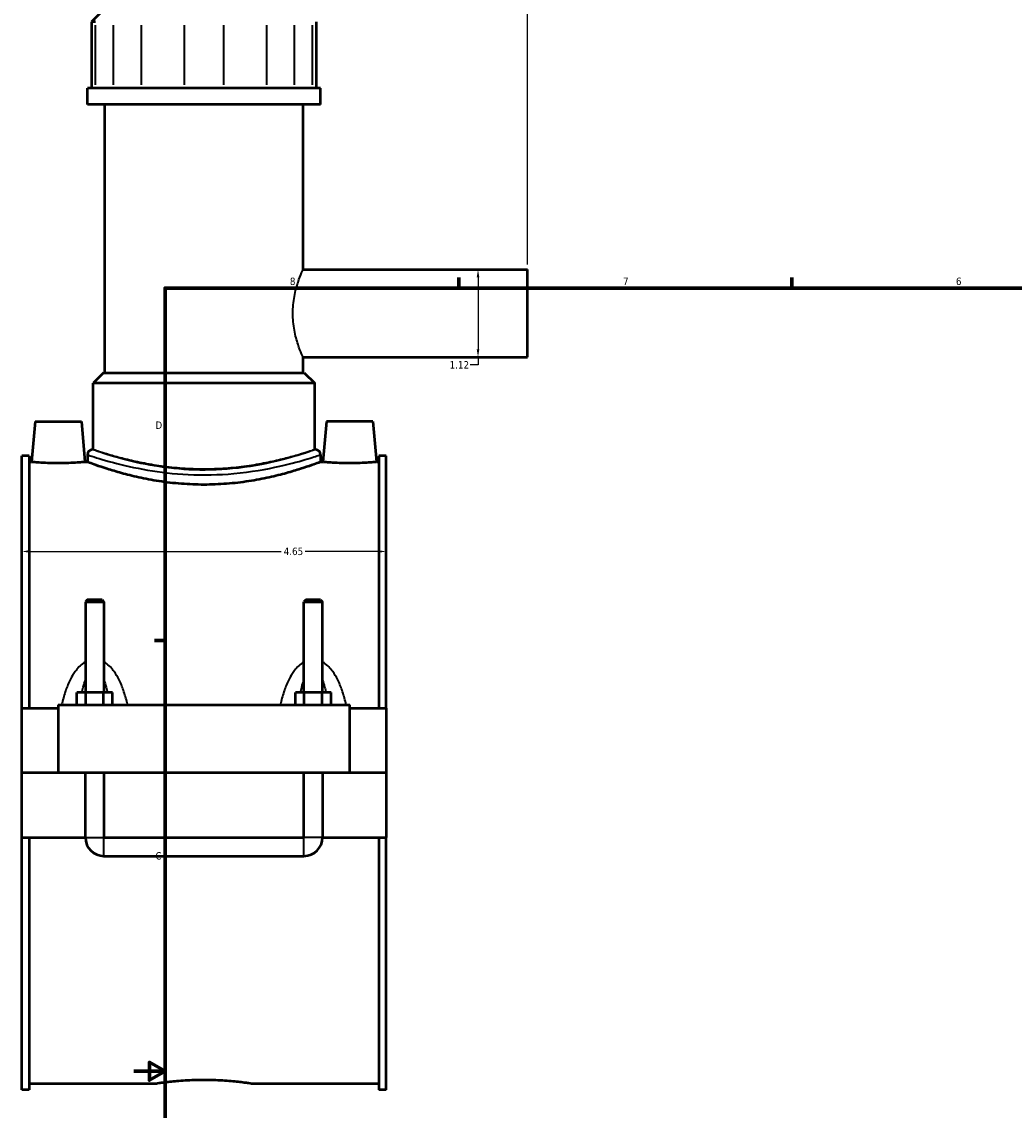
# Model space of a CAD drawing. Header units: inches. Extents: x -1.3 to 49.3, y -1.8 to 48.6.
# Tile 2 of 8: x -1.3 to 11.3, y 10.5 to 24.4. Entities that reach past the tile are written whole.
import ezdxf

# ---------------------------------------------------------------- set-up
doc = ezdxf.new("R2010")
doc.units = ezdxf.units.IN
doc.header["$MEASUREMENT"] = 0
for name, color, linetype, lineweight in [('Border (ANSI)', 7, 'Continuous', 70), ('Dimension (ANSI)', 7, 'Continuous', 25), ('Visible (ANSI)', 7, 'Continuous', 50), ('Visible Narrow (ANSI)', 7, 'Continuous', 35)]:
    doc.layers.add(name, color=color, linetype=linetype, lineweight=lineweight)
doc.styles.add('Note Text (ANSI)', font='tahoma.ttf')
doc.dimstyles.new('Default (ANSI)', dxfattribs={"dimtxt": 0.094488, "dimasz": 0.098425, "dimexe": 0.125, "dimexo": 0.0625, "dimgap": 0.031496, "dimtad": 0, "dimtih": 1, "dimtoh": 1, "dimrnd": 1e-08, "dimzin": 4, "dimdsep": 46, "dimtxsty": 'Note Text (ANSI)', "dimcen": 0.09, "dimdle": 0.393701, "dimclrd": 256, "dimclre": 256, "dimclrt": 5, "dimadec": 0, "dimazin": 1, "dimtfac": 1, "dimtofl": 0, "dimtmove": 0, "dimatfit": 3, "dimfxl": 1, "dimtolj": 1, "dimtzin": 4, "dimlwd": -1, "dimlwe": -1, "dimarcsym": 0})

# ---------------------------------------------------------------- blocks, each defined once
blk = doc.blocks.new('Borders Default Border')
at = {"layer": 'Border (ANSI)'}
for p, q in [((4.25, 21), (4.25, 21.134)), ((8.5, 21), (8.5, 21.134)), ((0.5, 16.5), (0.366, 16.5))]:
    blk.add_line(p, q, dxfattribs=at)
at = {"layer": 'Border (ANSI)', "flags": 128}
for points in [[(0.5, 1), (0.5, 21), (33.5, 21), (33.5, 1), (0.5, 1)], [(0.1, 11), (0.5, 11), (0.3, 11.115), (0.3, 10.885), (0.5, 11)]]:
    blk.add_lwpolyline(points, dxfattribs=at)
at = {"layer": 'Border (ANSI)', "color": 5, "true_color": 0x0000ff, "char_height": 0.0945, "attachment_point": 7, "style": 'Note Text (ANSI)'}
for s, insert in [('8', (2.094, 21.038)), ('7', (6.346, 21.04)), ('6', (10.595, 21.038)), ('D', (0.378, 19.203)), ('C', (0.378, 13.701))]:
    blk.add_mtext(s, dxfattribs=dict(at, insert=insert))
blk = doc.blocks.new('*D6')
at = {"layer": 'Defpoints', "color": 0, "transparency": 16777216}
for p in [(5.127, 25.9), (0.997, 25.088), (5.127, 21.238)]:
    blk.add_point(p, dxfattribs=at)
at = {"layer": 'Dimension (ANSI)', "transparency": 16777216}
for p, q in [((0.997, 25.151), (0.997, 26.025)), ((5.127, 21.301), (5.127, 26.025)), ((1.095, 25.9), (3.204, 25.9)), ((5.028, 25.9), (3.509, 25.9))]:
    blk.add_line(p, q, dxfattribs=at)
for points in [[(1.095, 25.917), (1.095, 25.884), (0.997, 25.9)], [(5.028, 25.917), (5.028, 25.884), (5.127, 25.9)]]:
    blk.add_solid(points, dxfattribs=at)
at = {"layer": 'Dimension (ANSI)', "color": 5, "transparency": 16777216, "insert": (3.236, 25.95), "char_height": 0.0945, "attachment_point": 1, "style": 'Note Text (ANSI)'}
blk.add_mtext('\\A1;4.13', dxfattribs=at)
blk = doc.blocks.new('*D7')
at = {"layer": 'Defpoints', "color": 0, "transparency": 16777216}
for p in [(3.322, 17.637), (-1.328, 17.248), (3.322, 17.248)]:
    blk.add_point(p, dxfattribs=at)
at = {"layer": 'Dimension (ANSI)', "transparency": 16777216}
for p, q in [((-1.23, 17.637), (1.984, 17.637)), ((3.223, 17.637), (2.29, 17.637))]:
    blk.add_line(p, q, dxfattribs=at)
for points in [[(-1.23, 17.654), (-1.23, 17.621), (-1.328, 17.637)], [(3.223, 17.654), (3.223, 17.621), (3.322, 17.637)]]:
    blk.add_solid(points, dxfattribs=at)
at = {"layer": 'Dimension (ANSI)', "color": 5, "transparency": 16777216, "insert": (2.015, 17.686), "char_height": 0.0945, "attachment_point": 1, "style": 'Note Text (ANSI)'}
blk.add_mtext('\\A1;4.65', dxfattribs=at)
blk = doc.blocks.new('*D9')
at = {"layer": 'Defpoints', "color": 0, "transparency": 16777216}
for p in [(4.249, 21.238), (4.249, 20.118), (4.495, 20.118)]:
    blk.add_point(p, dxfattribs=at)
at = {"layer": 'Dimension (ANSI)', "transparency": 16777216}
for p, q in [((4.495, 21.14), (4.495, 20.217)), ((4.495, 20.02), (4.397, 20.02)), ((4.495, 20.118), (4.495, 20.02))]:
    blk.add_line(p, q, dxfattribs=at)
for points in [[(4.479, 21.14), (4.512, 21.14), (4.495, 21.238)], [(4.479, 20.217), (4.512, 20.217), (4.495, 20.118)]]:
    blk.add_solid(points, dxfattribs=at)
at = {"layer": 'Dimension (ANSI)', "color": 5, "transparency": 16777216, "insert": (4.133, 20.068), "char_height": 0.0945, "attachment_point": 1, "style": 'Note Text (ANSI)'}
blk.add_mtext('\\A1;1.12', dxfattribs=at)

msp = doc.modelspace()

# ---------------------------------------------------------------- linework, layer by layer
at = {"layer": 'Visible (ANSI)'}
for p, q in [((-0.238, 24.6), (-0.437, 24.402)), ((-0.387, 24.402), (-0.437, 24.402)), ((-0.437, 24.402), (-0.437, 23.555)), ((2.431, 24.402), (2.431, 23.555)), ((2.485, 23.555), (-0.491, 23.555)), ((-0.491, 23.346), (-0.491, 23.555)), ((2.485, 23.346), (2.485, 23.555)), ((2.485, 23.346), (-0.491, 23.346)), ((-0.268, 19.918), (-0.268, 23.346)), ((2.262, 21.238), (2.262, 23.346)), ((2.262, 21.238), (5.127, 21.238)), ((5.127, 20.118), (5.127, 21.238)), ((2.262, 19.918), (2.262, 20.118)), ((2.262, 20.118), (5.127, 20.118)), ((-0.285, 19.918), (-0.417, 19.786)), ((-0.285, 19.918), (2.278, 19.918)), ((2.278, 19.918), (2.411, 19.786)), ((2.411, 19.786), (-0.417, 19.786)), ((-0.417, 18.938), (-0.417, 19.786)), ((2.411, 18.938), (2.411, 19.786)), ((-1.158, 19.299), (-1.204, 18.78)), ((-1.158, 19.299), (-0.568, 19.299)), ((-0.568, 19.299), (-0.522, 18.78)), ((2.562, 19.299), (2.516, 18.78)), ((3.152, 19.299), (2.562, 19.299)), ((3.152, 19.299), (3.198, 18.78)), ((-0.417, 18.938), (-0.425, 18.938)), ((2.419, 18.938), (2.411, 18.938)), ((-1.328, 15.638), (-1.328, 18.859)), ((-1.235, 18.859), (-1.328, 18.859)), ((-1.235, 18.859), (-1.235, 15.638)), ((-1.235, 18.78), (-1.204, 18.78)), ((-0.522, 18.78), (-0.491, 18.78)), ((-0.491, 18.872), (-0.491, 18.78)), ((2.485, 18.872), (2.485, 18.78)), ((2.485, 18.78), (2.516, 18.78)), ((3.198, 18.78), (3.229, 18.78)), ((3.229, 18.859), (3.229, 15.638)), ((3.322, 18.859), (3.229, 18.859)), ((3.322, 15.638), (3.322, 18.859)), ((-0.493, 17.018), (-0.516, 16.994)), ((-0.516, 16.994), (-0.28, 16.994)), ((-0.516, 16.994), (-0.516, 15.835)), ((-0.304, 17.018), (-0.493, 17.018)), ((-0.304, 17.018), (-0.28, 16.994)), ((-0.28, 16.994), (-0.28, 15.835)), ((2.297, 17.018), (2.274, 16.994)), ((2.274, 16.994), (2.51, 16.994)), ((2.274, 15.835), (2.274, 16.994)), ((2.486, 17.018), (2.297, 17.018)), ((2.486, 17.018), (2.51, 16.994)), ((2.51, 15.835), (2.51, 16.994)), ((-0.625, 15.677), (-0.625, 15.835)), ((-0.512, 15.835), (-0.625, 15.835)), ((-0.512, 15.677), (-0.512, 15.835)), ((-0.285, 15.835), (-0.512, 15.835)), ((-0.285, 15.677), (-0.285, 15.835)), ((-0.171, 15.835), (-0.285, 15.835)), ((-0.171, 15.677), (-0.171, 15.835)), ((2.165, 15.677), (2.165, 15.835)), ((2.278, 15.835), (2.165, 15.835)), ((2.278, 15.677), (2.278, 15.835)), ((2.505, 15.835), (2.278, 15.835)), ((2.505, 15.677), (2.505, 15.835)), ((2.619, 15.835), (2.505, 15.835)), ((2.619, 15.677), (2.619, 15.835)), ((-1.328, 15.638), (-0.863, 15.638)), ((-1.328, 14.813), (-1.328, 15.638)), ((-0.863, 15.677), (-0.863, 14.813)), ((-0.863, 15.677), (2.857, 15.677)), ((2.857, 14.813), (2.857, 15.677)), ((2.857, 15.638), (3.322, 15.638)), ((3.322, 15.638), (3.322, 14.813)), ((-1.328, 14.813), (-0.863, 14.813)), ((-1.328, 13.984), (-1.328, 14.809)), ((-0.516, 14.809), (-1.328, 14.809)), ((-0.863, 14.813), (2.857, 14.813)), ((-0.516, 14.813), (-0.516, 14.809)), ((-0.516, 13.984), (-0.516, 14.809)), ((-0.28, 14.813), (-0.28, 14.809)), ((-0.28, 14.809), (-0.28, 13.984)), ((2.274, 14.809), (-0.28, 14.809)), ((2.274, 14.809), (2.274, 14.813)), ((2.274, 13.984), (2.274, 14.809)), ((2.51, 14.809), (2.51, 14.813)), ((2.51, 14.809), (2.51, 13.984)), ((3.322, 14.809), (2.51, 14.809)), ((2.857, 14.813), (3.322, 14.813)), ((3.322, 14.809), (3.322, 13.984)), ((-1.328, 10.763), (-1.328, 13.984)), ((-1.328, 13.984), (-0.516, 13.984)), ((-1.235, 13.984), (-1.235, 10.763)), ((-0.28, 13.984), (2.274, 13.984)), ((2.51, 13.984), (3.322, 13.984)), ((3.229, 13.984), (3.229, 10.763)), ((3.322, 10.763), (3.322, 13.984)), ((-0.28, 13.748), (2.274, 13.748)), ((-1.235, 10.843), (0.38, 10.843)), ((1.614, 10.843), (3.229, 10.843)), ((-1.235, 10.763), (-1.328, 10.763)), ((3.322, 10.763), (3.229, 10.763))]:
    msp.add_line(p, q, dxfattribs=at)
for centre, radius, start, end in [((-0.425, 18.872), 0.0661, 90, 180), ((2.419, 18.872), 0.0661, 0, 90), ((-0.28, 13.984), 0.236, 180, 270), ((2.274, 13.984), 0.236, 270, 0)]:
    msp.add_arc(centre, radius, start, end, dxfattribs=at)
for points, knots in [([(-0.522, 18.78), (-0.522, 18.78), (-0.531, 18.779), (-0.566, 18.776), (-0.592, 18.774), (-0.652, 18.77), (-0.69, 18.768), (-0.775, 18.766), (-0.82, 18.765), (-0.906, 18.765), (-0.952, 18.766), (-1.036, 18.768), (-1.074, 18.77), (-1.135, 18.774), (-1.161, 18.776), (-1.195, 18.779), (-1.204, 18.78), (-1.204, 18.78)], [1.307237, 1.307237, 1.307237, 1.307237, 1.633904, 1.633904, 1.960572, 1.960572, 2.287523, 2.287523, 2.614474, 2.614474, 2.941426, 2.941426, 3.268377, 3.268377, 3.595044, 3.595044, 3.921712, 3.921712, 3.921712, 3.921712]), ([(2.485, 18.78), (2.485, 18.78), (2.476, 18.776), (2.438, 18.762), (2.409, 18.751), (2.333, 18.725), (2.285, 18.709), (2.176, 18.674), (2.115, 18.656), (1.984, 18.619), (1.909, 18.601), (1.748, 18.565), (1.66, 18.548), (1.477, 18.52), (1.382, 18.509), (1.189, 18.494), (1.091, 18.49), (0.902, 18.49), (0.805, 18.494), (0.612, 18.509), (0.516, 18.52), (0.333, 18.548), (0.246, 18.565), (0.084, 18.601), (0.01, 18.619), (-0.121, 18.656), (-0.183, 18.674), (-0.292, 18.709), (-0.339, 18.725), (-0.415, 18.751), (-0.444, 18.762), (-0.482, 18.776), (-0.491, 18.78), (-0.491, 18.78)], [5.757008, 5.757008, 5.757008, 5.757008, 6.476358, 6.476358, 7.195709, 7.195709, 7.915059, 7.915059, 8.634409, 8.634409, 9.354311, 9.354311, 10.074212, 10.074212, 10.794114, 10.794114, 11.514016, 11.514016, 12.233917, 12.233917, 12.953819, 12.953819, 13.67372, 13.67372, 14.393622, 14.393622, 15.112972, 15.112972, 15.832323, 15.832323, 16.551673, 16.551673, 17.271023, 17.271023, 17.271023, 17.271023]), ([(3.198, 18.78), (3.198, 18.78), (3.189, 18.779), (3.154, 18.776), (3.128, 18.774), (3.068, 18.77), (3.03, 18.768), (2.945, 18.766), (2.9, 18.765), (2.857, 18.765), (2.814, 18.765), (2.768, 18.766), (2.684, 18.768), (2.646, 18.77), (2.585, 18.774), (2.559, 18.776), (2.525, 18.779), (2.516, 18.78), (2.516, 18.78)], [3.921712, 3.921712, 3.921712, 3.921712, 4.248379, 4.248379, 4.575046, 4.575046, 4.901997, 4.901997, 5.228949, 5.228949, 5.228949, 5.5559, 5.5559, 5.882851, 5.882851, 6.209519, 6.209519, 6.536186, 6.536186, 6.536186, 6.536186]), ([(0.38, 10.843), (0.38, 10.843), (0.383, 10.843), (0.399, 10.846), (0.411, 10.847), (0.442, 10.852), (0.462, 10.855), (0.507, 10.86), (0.533, 10.864), (0.588, 10.87), (0.619, 10.873), (0.686, 10.879), (0.722, 10.881), (0.798, 10.886), (0.838, 10.888), (0.918, 10.89), (0.958, 10.891), (1.036, 10.891), (1.076, 10.89), (1.156, 10.888), (1.195, 10.886), (1.271, 10.881), (1.308, 10.879), (1.375, 10.873), (1.406, 10.87), (1.461, 10.864), (1.486, 10.86), (1.532, 10.855), (1.551, 10.852), (1.583, 10.847), (1.595, 10.846), (1.61, 10.843), (1.614, 10.843), (1.614, 10.843)], [2.366712, 2.366712, 2.366712, 2.366712, 2.662549, 2.662549, 2.958385, 2.958385, 3.254221, 3.254221, 3.550057, 3.550057, 3.845899, 3.845899, 4.141741, 4.141741, 4.437583, 4.437583, 4.733425, 4.733425, 5.029267, 5.029267, 5.325109, 5.325109, 5.620951, 5.620951, 5.916793, 5.916793, 6.212629, 6.212629, 6.508465, 6.508465, 6.804301, 6.804301, 7.100137, 7.100137, 7.100137, 7.100137])]:
    msp.add_open_spline(points, degree=3, knots=knots, dxfattribs=at)
at = {"layer": 'Visible Narrow (ANSI)'}
for p, q in [((-0.387, 23.597), (-0.387, 24.359)), ((-0.16, 24.359), (-0.16, 23.597)), ((0.198, 23.597), (0.198, 24.359)), ((0.744, 24.359), (0.744, 23.597)), ((1.25, 23.597), (1.25, 24.359)), ((1.796, 24.359), (1.796, 23.597)), ((2.154, 23.597), (2.154, 24.359)), ((2.38, 24.359), (2.38, 23.597)), ((-0.515, 13.984), (-0.282, 13.984)), ((-0.28, 13.75), (-0.28, 13.983)), ((2.274, 13.75), (2.274, 13.983)), ((2.508, 13.984), (2.275, 13.984))]:
    msp.add_line(p, q, dxfattribs=at)
for points, knots in [([(2.262, 20.118), (2.262, 20.118), (2.26, 20.122), (2.254, 20.136), (2.249, 20.147), (2.231, 20.19), (2.214, 20.233), (2.182, 20.331), (2.164, 20.394), (2.145, 20.497), (2.14, 20.533), (2.133, 20.606), (2.131, 20.642), (2.131, 20.714), (2.133, 20.751), (2.14, 20.823), (2.145, 20.859), (2.164, 20.963), (2.182, 21.025), (2.214, 21.123), (2.231, 21.166), (2.249, 21.209), (2.254, 21.22), (2.26, 21.235), (2.262, 21.238), (2.262, 21.238)], [2.176629, 2.176629, 2.176629, 2.176629, 2.448493, 2.448493, 2.720357, 2.720357, 3.264084, 3.264084, 3.808671, 3.808671, 4.080965, 4.080965, 4.353258, 4.353258, 4.625552, 4.625552, 4.897845, 4.897845, 5.442432, 5.442432, 5.98616, 5.98616, 6.258024, 6.258024, 6.529887, 6.529887, 6.529887, 6.529887]), ([(2.419, 18.938), (2.419, 18.938), (2.416, 18.937), (2.389, 18.928), (2.34, 18.91), (2.181, 18.859), (2.064, 18.824), (1.763, 18.751), (1.569, 18.715), (1.181, 18.677), (0.99, 18.672), (0.63, 18.691), (0.462, 18.712), (0.149, 18.769), (0.007, 18.804), (-0.243, 18.875), (-0.341, 18.909), (-0.413, 18.934), (-0.425, 18.938), (-0.425, 18.938)], [17.256123, 17.256123, 17.256123, 17.256123, 17.685432, 17.685432, 18.967156, 18.967156, 20.408642, 20.408642, 22.065775, 22.065775, 23.501924, 23.501924, 24.847355, 24.847355, 26.270964, 26.270964, 27.941283, 27.941283, 28.760193, 28.760193, 28.760193, 28.760193]), ([(2.411, 18.938), (2.411, 18.938), (2.402, 18.935), (2.366, 18.923), (2.338, 18.914), (2.266, 18.891), (2.221, 18.877), (2.117, 18.847), (2.059, 18.831), (1.934, 18.8), (1.864, 18.784), (1.71, 18.753), (1.627, 18.739), (1.453, 18.714), (1.362, 18.705), (1.179, 18.692), (1.086, 18.689), (0.907, 18.689), (0.815, 18.692), (0.632, 18.705), (0.541, 18.714), (0.367, 18.739), (0.284, 18.753), (0.13, 18.784), (0.06, 18.8), (-0.065, 18.831), (-0.124, 18.847), (-0.227, 18.877), (-0.272, 18.891), (-0.345, 18.914), (-0.372, 18.923), (-0.408, 18.935), (-0.417, 18.938), (-0.417, 18.938)], [5.458873, 5.458873, 5.458873, 5.458873, 6.141054, 6.141054, 6.823236, 6.823236, 7.505417, 7.505417, 8.187599, 8.187599, 8.870135, 8.870135, 9.552672, 9.552672, 10.235209, 10.235209, 10.917746, 10.917746, 11.600282, 11.600282, 12.282819, 12.282819, 12.965356, 12.965356, 13.647893, 13.647893, 14.330074, 14.330074, 15.012256, 15.012256, 15.694437, 15.694437, 16.376618, 16.376618, 16.376618, 16.376618]), ([(-0.491, 18.872), (-0.491, 18.872), (-0.479, 18.868), (-0.403, 18.843), (-0.301, 18.81), (-0.039, 18.74), (0.11, 18.705), (0.437, 18.65), (0.613, 18.629), (0.989, 18.611), (1.189, 18.615), (1.596, 18.652), (1.798, 18.688), (2.114, 18.76), (2.236, 18.794), (2.403, 18.845), (2.454, 18.862), (2.482, 18.871), (2.485, 18.872), (2.485, 18.872)], [-28.760193, -28.760193, -28.760193, -28.760193, -27.941283, -27.941283, -26.270964, -26.270964, -24.847355, -24.847355, -23.501924, -23.501924, -22.065775, -22.065775, -20.408642, -20.408642, -18.967156, -18.967156, -17.685432, -17.685432, -17.256123, -17.256123, -17.256123, -17.256123]), ([(-0.516, 16.225), (-0.523, 16.221), (-0.529, 16.218), (-0.558, 16.199), (-0.579, 16.181), (-0.616, 16.144), (-0.632, 16.124), (-0.67, 16.072), (-0.69, 16.039), (-0.73, 15.96), (-0.749, 15.913), (-0.785, 15.811), (-0.8, 15.756), (-0.815, 15.692), (-0.817, 15.685), (-0.819, 15.677)], [-2.36167, -2.36167, -2.36167, -2.36167, -2.304165, -2.304165, -2.099394, -2.099394, -1.90878, -1.90878, -1.623189, -1.623189, -1.251919, -1.251919, -0.83598, -0.83598, -0.781638, -0.781638, -0.781638, -0.781638]), ([(0.022, 15.677), (0.021, 15.685), (0.019, 15.692), (0.004, 15.756), (-0.012, 15.811), (-0.047, 15.913), (-0.066, 15.96), (-0.107, 16.039), (-0.126, 16.072), (-0.164, 16.124), (-0.18, 16.144), (-0.217, 16.181), (-0.238, 16.199), (-0.267, 16.218), (-0.273, 16.221), (-0.28, 16.225)], [-4.568716, -4.568716, -4.568716, -4.568716, -4.514374, -4.514374, -4.098436, -4.098436, -3.727166, -3.727166, -3.441574, -3.441574, -3.250961, -3.250961, -3.04619, -3.04619, -2.988684, -2.988684, -2.988684, -2.988684]), ([(2.274, 16.225), (2.267, 16.221), (2.261, 16.218), (2.232, 16.199), (2.211, 16.181), (2.174, 16.144), (2.158, 16.124), (2.12, 16.072), (2.1, 16.039), (2.06, 15.96), (2.041, 15.913), (2.005, 15.811), (1.99, 15.756), (1.975, 15.692), (1.973, 15.685), (1.971, 15.677)], [-2.36167, -2.36167, -2.36167, -2.36167, -2.304165, -2.304165, -2.099394, -2.099394, -1.908781, -1.908781, -1.623189, -1.623189, -1.251919, -1.251919, -0.83598, -0.83598, -0.781638, -0.781638, -0.781638, -0.781638]), ([(2.812, 15.677), (2.811, 15.685), (2.809, 15.692), (2.794, 15.756), (2.778, 15.811), (2.743, 15.913), (2.724, 15.96), (2.683, 16.039), (2.664, 16.072), (2.626, 16.124), (2.61, 16.144), (2.573, 16.181), (2.552, 16.199), (2.523, 16.218), (2.517, 16.221), (2.51, 16.225)], [-4.568716, -4.568716, -4.568716, -4.568716, -4.514374, -4.514374, -4.098435, -4.098435, -3.727166, -3.727166, -3.441574, -3.441574, -3.250961, -3.250961, -3.04619, -3.04619, -2.988684, -2.988684, -2.988684, -2.988684]), ([(-0.56, 15.835), (-0.555, 15.859), (-0.55, 15.882), (-0.536, 15.936), (-0.527, 15.966), (-0.516, 15.994)], [1.4156837, 1.4156837, 1.4156837, 1.4156837, 1.6231886, 1.6231886, 1.9038075, 1.9038075, 1.9038075, 1.9038075]), ([(-0.28, 15.994), (-0.27, 15.966), (-0.261, 15.936), (-0.246, 15.882), (-0.241, 15.859), (-0.236, 15.835)], [3.4465472, 3.4465472, 3.4465472, 3.4465472, 3.7271661, 3.7271661, 3.9346709, 3.9346709, 3.9346709, 3.9346709]), ([(2.23, 15.835), (2.235, 15.859), (2.24, 15.882), (2.254, 15.936), (2.263, 15.966), (2.274, 15.994)], [1.4156837, 1.4156837, 1.4156837, 1.4156837, 1.6231887, 1.6231887, 1.9038075, 1.9038075, 1.9038075, 1.9038075]), ([(2.51, 15.994), (2.52, 15.966), (2.529, 15.936), (2.544, 15.882), (2.549, 15.859), (2.554, 15.835)], [3.4465472, 3.4465472, 3.4465472, 3.4465472, 3.727166, 3.727166, 3.9346709, 3.9346709, 3.9346709, 3.9346709])]:
    msp.add_open_spline(points, degree=3, knots=knots, dxfattribs=at)

# ---------------------------------------------------------------- block references
msp.add_blockref('Borders Default Border', (0, 0))

# ---------------------------------------------------------------- dimensions: what is measured, and where the dimension line sits
at = {"layer": 'Dimension (ANSI)'}
for base, p1, p2, angle, override, picture, middle in [((5.127, 25.9), (0.997, 25.088), (5.127, 21.238), 180, {"dimgap": 0.031496, "dimtih": 0, "dimtoh": 0, "dimdec": 2, "dimtol": 0, "dimlim": 0, "dimtp": 0, "dimtm": 0, "dimtdec": 2, "dimatfit": 1}, '*D6', (3.357, 25.9)), ((4.495, 20.118), (4.249, 21.238), (4.249, 20.118), 270, {"dimgap": 0.031496, "dimdec": 2, "dimse1": 1, "dimse2": 1, "dimtol": 0, "dimlim": 0, "dimtp": 0, "dimtm": 0, "dimtdec": 2, "dimatfit": 2}, '*D9', (4.249, 20.02)), ((3.322, 17.637), (-1.328, 17.248), (3.322, 17.248), 180, {"dimgap": 0.031496, "dimtih": 0, "dimtoh": 0, "dimdec": 2, "dimse1": 1, "dimse2": 1, "dimtol": 0, "dimlim": 0, "dimtp": 0, "dimtm": 0, "dimtdec": 2, "dimatfit": 1}, '*D7', (2.137, 17.637))]:
    dim = msp.add_linear_dim(base=base, p1=p1, p2=p2, angle=angle, dimstyle='Default (ANSI)', override=override, dxfattribs=at)
    dim.commit()
    dim.dimension.update_dxf_attribs({"geometry": picture, "text_midpoint": middle, "dimtype": 160})

doc.saveas('drawing.dxf')
